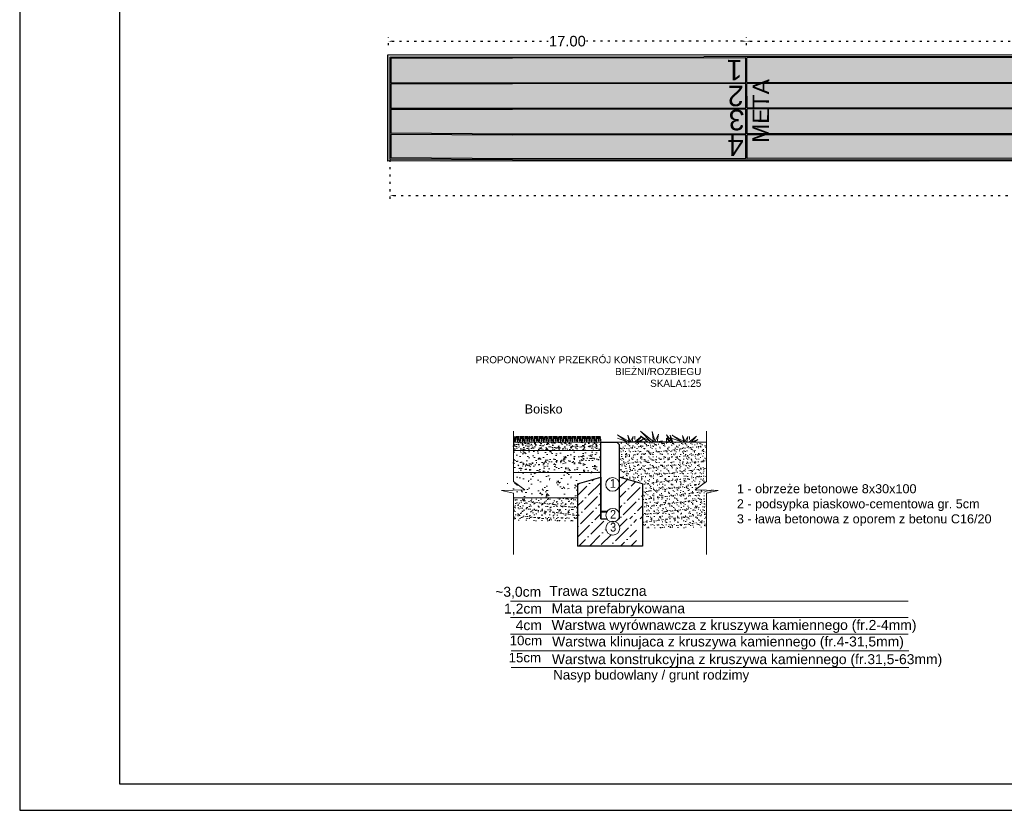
# Model space of a CAD drawing. Header units: millimetres. Extents: x 74583 to 75292, y 11361 to 11727.
# Tile 1 of 85: x 74735 to 74781, y 11653 to 11691. Entities that reach past the tile are written whole.
import ezdxf
from ezdxf.enums import TextEntityAlignment as Align

# ---------------------------------------------------------------- set-up
doc = ezdxf.new("R2010")
doc.units = ezdxf.units.MM
doc.linetypes.add('1', pattern=[0])
doc.linetypes.add('DOT', pattern=[0.25, 0, -0.25])
doc.layers.add('bieżnia', color=7, linetype='Continuous')
for name, color, linetype, lineweight in [('konstrukcja', 165, 'Continuous', 30), ('kresowanie', 137, 'Continuous', 5), ('opisyy', 122, 'Continuous', 5), ('WYMIAROWA', 143, 'Continuous', 5), ('wymiary', 250, 'Continuous', 5), ('wypełnienie', 8, 'Continuous', 5)]:
    doc.layers.add(name, color=color, linetype=linetype, lineweight=lineweight)
doc.styles.add('ARIAL', font='ARIAL.TTF', dxfattribs={"width": 0.9})
doc.styles.add('GENERATED_STYLE_1', font='ARIAL.TTF')
doc.styles.get("Standard").update_dxf_attribs({"font": 'ARIAL.TTF'})
doc.dimstyles.get("Standard").update_dxf_attribs({"dimtxt": 0.5, "dimasz": 0.18, "dimexe": 0.18, "dimexo": 0.0625, "dimgap": 0.09, "dimtad": 0, "dimtih": 1, "dimtoh": 1, "dimzin": 0, "dimdsep": 46, "dimtxsty": 'Standard', "dimcen": 0.09, "dimadec": 0, "dimazin": 0, "dimtfac": 1, "dimtofl": 0, "dimtmove": 0, "dimatfit": 3, "dimfxl": 1, "dimtolj": 1, "dimtzin": 0, "dimarcsym": 0})

# ---------------------------------------------------------------- blocks, each defined once
blk = doc.blocks.new('*D537')
at = {"layer": 'Defpoints', "color": 0, "linetype": '1'}
for p in [(74752.30801524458, 11683.94608738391), (74832.30502565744, 11683.94608738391), (74752.30801524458, 11682.18301977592)]:
    blk.add_point(p, dxfattribs=at)
at = {"layer": 'wymiary', "color": 0, "linetype": 'DOT', "lineweight": -2}
for p, q in [((74752.30801524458, 11683.88358738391), (74752.30801524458, 11682.00301977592)), ((74832.30502565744, 11683.88358738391), (74832.30502565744, 11682.00301977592)), ((74752.48801524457, 11682.18301977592), (74791.37340994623, 11682.18301977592)), ((74832.12502565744, 11682.18301977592), (74793.23963095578, 11682.18301977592))]:
    blk.add_line(p, q, dxfattribs=at)
at = {"layer": 'wymiary', "color": 0, "linetype": '1'}
for points in [[(74752.48801524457, 11682.21301977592), (74752.48801524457, 11682.15301977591), (74752.30801524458, 11682.18301977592)], [(74832.12502565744, 11682.15301977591), (74832.12502565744, 11682.21301977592), (74832.30502565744, 11682.18301977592)]]:
    blk.add_solid(points, dxfattribs=at)
at = {"layer": 'wymiary', "color": 0, "linetype": '1', "lineweight": 9, "insert": (74792.306520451, 11682.18301977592), "char_height": 0.5, "attachment_point": 5}
blk.add_mtext('\\A1;80.00', dxfattribs=at)
blk = doc.blocks.new('*D539')
at = {"layer": 'Defpoints', "color": 0, "linetype": '1'}
for p in [(74769.23248638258, 11689.51454403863), (74769.23248638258, 11689.25806487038), (74829.2372997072, 11688.82078299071)]:
    blk.add_point(p, dxfattribs=at)
at = {"layer": 'wymiary', "color": 0, "linetype": 'DOT', "lineweight": -2}
for p, q in [((74769.23248638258, 11689.32056487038), (74769.23248638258, 11689.69454403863)), ((74769.41248638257, 11689.51454403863), (74798.30075934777, 11689.51454403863)), ((74829.0572997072, 11689.51454403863), (74800.16902674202, 11689.51454403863)), ((74829.2372997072, 11688.88328299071), (74829.2372997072, 11689.69454403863))]:
    blk.add_line(p, q, dxfattribs=at)
at = {"layer": 'wymiary', "color": 0, "linetype": '1'}
for points in [[(74769.41248638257, 11689.54454403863), (74769.41248638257, 11689.48454403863), (74769.23248638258, 11689.51454403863)], [(74829.0572997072, 11689.48454403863), (74829.0572997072, 11689.54454403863), (74829.2372997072, 11689.51454403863)]]:
    blk.add_solid(points, dxfattribs=at)
at = {"layer": 'wymiary', "color": 0, "linetype": '1', "lineweight": 9, "insert": (74799.2348930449, 11689.51454403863), "char_height": 0.5, "attachment_point": 5}
blk.add_mtext('\\A1;60.00', dxfattribs=at)
blk = doc.blocks.new('*D540')
at = {"layer": 'Defpoints', "color": 0, "linetype": '1'}
for p in [(74752.22946960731, 11689.51454403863), (74752.22946960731, 11689.2629597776), (74769.23248638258, 11689.25806487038)]:
    blk.add_point(p, dxfattribs=at)
at = {"layer": 'wymiary', "color": 0, "linetype": 'DOT', "lineweight": -2}
for p, q in [((74752.22946960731, 11689.3254597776), (74752.22946960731, 11689.69454403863)), ((74752.4094696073, 11689.51454403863), (74759.82174197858, 11689.51454403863)), ((74769.05248638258, 11689.51454403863), (74761.6402140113, 11689.51454403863)), ((74769.23248638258, 11689.32056487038), (74769.23248638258, 11689.69454403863))]:
    blk.add_line(p, q, dxfattribs=at)
at = {"layer": 'wymiary', "color": 0, "linetype": '1'}
for points in [[(74752.4094696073, 11689.54454403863), (74752.4094696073, 11689.48454403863), (74752.22946960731, 11689.51454403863)], [(74769.05248638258, 11689.48454403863), (74769.05248638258, 11689.54454403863), (74769.23248638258, 11689.51454403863)]]:
    blk.add_solid(points, dxfattribs=at)
at = {"layer": 'wymiary', "color": 0, "linetype": '1', "lineweight": 9, "insert": (74760.73097799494, 11689.51454403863), "char_height": 0.5, "attachment_point": 5}
blk.add_mtext('\\A1;17.00', dxfattribs=at)

msp = doc.modelspace()

# ---------------------------------------------------------------- hatches: boundary and pattern name
at = {"layer": 'kresowanie'}
h = msp.add_hatch(dxfattribs=at)
h.set_pattern_fill('AR-CONC', scale=0.0022, style=0)
h.set_pattern_definition([(130, (156785.6873034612, -858.4276635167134), (-0.4008062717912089, -0.0350659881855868), [0.04190999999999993, -0.4610099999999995]), (184.9999999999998, (156785.6873034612, -858.4276635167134), (0.07753421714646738, 0.420324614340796), [0.033528, -0.368808]), (79.549, (156785.6539030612, -858.4305856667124), (-0.3232735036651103, 0.3852567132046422), [0.03561800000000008, -0.3917980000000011]), (133.8158, (156785.6873034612, -858.3159035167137), (-0.5963738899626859, -0.09249312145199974), [0.062865, -0.6915150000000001]), (83.3644, (156785.6376056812, -858.3236112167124), (-0.5222893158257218, 0.5443362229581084), [0.05342700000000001, -0.587697]), (188.8159999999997, (156785.6873034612, -858.3159035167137), (-0.5222901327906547, 0.5443352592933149), [0.05029200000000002, -0.5532120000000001]), (159, (156785.6314234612, -858.3438435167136), (-0.3335527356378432, -0.2249841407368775), [0.04191, -0.4610100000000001]), (214, (156785.6314234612, -858.3438435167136), (-0.1359644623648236, 0.4052135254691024), [0.033528, -0.368808]), (108.5486, (156785.6036275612, -858.3625921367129), (-0.4695162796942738, 0.1802302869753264), [0.03561799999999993, -0.3917979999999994]), (142.5, (156785.6873034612, -858.4276635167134), (-0.006794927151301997, 0.1860210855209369), [0, -0.3643375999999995, 0, -0.3743959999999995, 0, -0.3702049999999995]), (172.5, (156785.6873034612, -858.4276635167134), (-0.1470032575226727, 0.2203972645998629), [0, -0.2134615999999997, 0, -0.3559555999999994, 0, -0.1410969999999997]), (212.5, (156785.8119158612, -858.4276635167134), (-0.2982993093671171, -0.01260323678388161), [0, -0.1396999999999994, 0, -0.4358639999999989, 0, -0.5783579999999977]), (222.4999999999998, (156785.8677958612, -858.4276635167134), (-0.3258841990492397, 0.05593828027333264), [0, -0.18161, 0, -0.2894583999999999, 0, -0.410718])])
h.paths.add_polyline_path([(74758.16548989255, 11670.46786128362), (74760.40340295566, 11670.46786128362), (74760.40340295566, 11670.08286128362), (74758.16548989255, 11670.08286128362)])
h.paths.add_polyline_path([(74760.40340295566, 11670.46786128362), (74762.31085052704, 11670.46786128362), (74762.31085052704, 11670.08286128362), (74760.40340295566, 11670.08286128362)])
h = msp.add_hatch(dxfattribs=at)
h.set_pattern_fill('AR-SAND', scale=0.005500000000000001, style=0)
h.set_pattern_definition([(37.49999999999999, (69267.02673499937, 8999.854455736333), (-0.008800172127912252, 0.2691772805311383), [0, -0.212344, 0, -0.23749, 0, -0.2270125]), (7.500000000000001, (69267.02673499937, 8999.854455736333), (0.2472378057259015, 0.3942538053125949), [0, -0.1145539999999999, 0, -0.1913889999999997, 0, -0.07334249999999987]), (327.5, (69266.85490399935, 8999.854455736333), (0.4350458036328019, 0.0007904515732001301), [0, -0.06985000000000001, 0, -0.25146, 0, -0.328295]), (317.5, (69266.85490399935, 8999.854455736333), (0.4199560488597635, 0.1226111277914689), [0, -0.034925, 0, -0.164846, 0, -0.188595])])
h.paths.add_polyline_path([(74763.08292208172, 11670.46786128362), (74763.19292208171, 11670.35786128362), (74763.19292208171, 11668.81786128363), (74764.29292208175, 11668.48786128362), (74764.29292208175, 11666.39786128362), (74767.33828271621, 11666.39786128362), (74767.3382827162, 11668.04399129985), (74767.89815113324, 11668.18479316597), (74766.7942573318, 11668.21618826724), (74767.3382827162, 11668.60719876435), (74767.3382827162, 11670.46786128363)])
h = msp.add_hatch(dxfattribs=at)
h.set_pattern_fill('AR-CONC', scale=0.0033, style=0)
h.set_pattern_definition([(130, (156785.6873034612, -858.4276635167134), (-0.6012094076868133, -0.0525989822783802), [0.06286499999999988, -0.691514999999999]), (184.9999999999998, (156785.6873034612, -858.4276635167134), (0.1163013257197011, 0.630486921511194), [0.05029200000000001, -0.5532119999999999]), (79.549, (156785.6372028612, -858.4320467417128), (-0.4849102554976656, 0.5778850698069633), [0.05342700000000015, -0.5876970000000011]), (133.8158, (156785.6873034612, -858.2600235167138), (-0.8945608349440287, -0.1387396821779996), [0.0942975, -1.0372725]), (83.3644, (156785.6127567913, -858.2715850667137), (-0.7834339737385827, 0.8165043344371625), [0.0801405, -0.8815455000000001]), (188.8159999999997, (156785.6873034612, -858.2600235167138), (-0.783435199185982, 0.8165028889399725), [0.07543800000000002, -0.8298180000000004]), (159, (156785.6034834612, -858.3019335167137), (-0.5003291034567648, -0.3374762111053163), [0.06286500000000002, -0.6915150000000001]), (214, (156785.6034834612, -858.3019335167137), (-0.2039466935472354, 0.6078202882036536), [0.05029200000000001, -0.5532119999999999]), (108.5486, (156785.5617896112, -858.3300564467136), (-0.7042744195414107, 0.2703454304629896), [0.05342699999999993, -0.5876969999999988]), (142.5, (156785.6873034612, -858.4276635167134), (-0.010192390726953, 0.2790316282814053), [0, -0.546506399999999, 0, -0.5615939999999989, 0, -0.5553074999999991]), (172.5, (156785.6873034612, -858.4276635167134), (-0.220504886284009, 0.3305958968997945), [0, -0.3201923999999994, 0, -0.5339333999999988, 0, -0.2116454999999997]), (212.5, (156785.8742220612, -858.4276635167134), (-0.4474489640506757, -0.01890485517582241), [0, -0.2095499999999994, 0, -0.6537959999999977, 0, -0.8675369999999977]), (222.4999999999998, (156785.9580420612, -858.4276635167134), (-0.4888262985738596, 0.08390742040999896), [0, -0.2724149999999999, 0, -0.4341876, 0, -0.6160769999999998])])
h.paths.add_polyline_path([(74762.31085052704, 11670.02786128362), (74762.31085052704, 11669.03786128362), (74758.16548989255, 11669.03786128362), (74758.16548989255, 11670.02786128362)])
h = msp.add_hatch(dxfattribs=at)
h.set_pattern_fill('AR-CONC', scale=0.005500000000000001, style=0)
h.set_pattern_definition([(130, (156941.6870498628, -831.5738318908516), (-1.002015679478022, -0.08766497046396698), [0.1047749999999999, -1.152524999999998]), (184.9999999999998, (156941.6870498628, -831.5738318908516), (0.1938355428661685, 1.05081153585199), [0.08382, -0.9220200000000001]), (79.549, (156941.6035488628, -831.5811372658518), (-0.8081837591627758, 0.9631417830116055), [0.08904500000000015, -0.9794950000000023]), (133.8158, (156941.6870498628, -831.2944318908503), (-1.490934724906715, -0.2312328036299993), [0.1571625, -1.7287875]), (83.3644, (156941.5628054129, -831.3137011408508), (-1.305723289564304, 1.360840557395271), [0.1335675, -1.4692425]), (188.8159999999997, (156941.6870498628, -831.2944318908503), (-1.305725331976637, 1.360838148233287), [0.12573, -1.38303]), (159, (156941.5473498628, -831.3642818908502), (-0.8338818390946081, -0.5624603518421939), [0.104775, -1.152525]), (214, (156941.5473498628, -831.3642818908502), (-0.3399111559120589, 1.013033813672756), [0.08382, -0.9220200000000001]), (108.5486, (156941.4778601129, -831.4111534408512), (-1.173790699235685, 0.450575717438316), [0.08904499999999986, -0.9794949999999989]), (142.5, (156941.6870498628, -831.5738318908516), (-0.01698731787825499, 0.4650527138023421), [0, -0.910843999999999, 0, -0.9359899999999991, 0, -0.9255124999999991]), (172.5, (156941.6870498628, -831.5738318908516), (-0.3675081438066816, 0.5509931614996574), [0, -0.5336539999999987, 0, -0.8898889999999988, 0, -0.3527424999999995]), (212.5, (156941.9985808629, -831.5738318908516), (-0.7457482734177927, -0.03150809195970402), [0, -0.3492499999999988, 0, -1.089659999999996, 0, -1.445894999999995]), (222.4999999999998, (156942.1382808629, -831.5738318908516), (-0.8147104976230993, 0.1398457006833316), [0, -0.454025, 0, -0.7236459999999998, 0, -1.026795])])
h.paths.add_polyline_path([(74761.21085052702, 11668.81786128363), (74761.210850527, 11667.82786128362), (74758.16548989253, 11667.82786128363), (74758.16548989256, 11668.37399129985), (74757.60562147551, 11668.51479316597), (74758.70951527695, 11668.54618826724), (74758.16548989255, 11668.93719876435), (74758.16548989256, 11669.03786128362), (74761.94418386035, 11669.03786128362)])
h = msp.add_hatch(dxfattribs=at)
h.set_pattern_fill('AR-SAND', scale=0.005500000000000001, style=0)
h.set_pattern_definition([(142.5, (80258.47703760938, 9000.184455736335), (0.008800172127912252, 0.2691772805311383), [0, -0.2123439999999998, 0, -0.2374899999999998, 0, -0.2270124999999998]), (172.5, (80258.47703760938, 9000.184455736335), (-0.2472378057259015, 0.3942538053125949), [0, -0.1145539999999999, 0, -0.1913889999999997, 0, -0.07334249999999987]), (212.5, (80258.64886860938, 9000.184455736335), (-0.4350458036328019, 0.0007904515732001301), [0, -0.06984999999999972, 0, -0.2514599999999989, 0, -0.3282949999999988]), (222.4999999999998, (80258.64886860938, 9000.184455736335), (-0.4199560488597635, 0.1226111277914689), [0, -0.03492499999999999, 0, -0.1648459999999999, 0, -0.188595])])
h.paths.add_polyline_path([(74761.210850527, 11667.82786128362), (74761.210850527, 11666.72786128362), (74758.16548989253, 11666.72786128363), (74758.16548989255, 11667.82786128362)])
at = {"layer": 'wymiary'}
h = msp.add_hatch(dxfattribs=at)
h.set_pattern_fill('AR-SAND', color=20, scale=0.009999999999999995, angle=60.54389441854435, style=0)
h.set_pattern_definition([(98.0438944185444, (74906.90819483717, 11766.95264038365), (-0.4340163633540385, 0.2267402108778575), [0, -0.3860799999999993, 0, -0.4317999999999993, 0, -0.4127499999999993]), (68.04389441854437, (74906.90819483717, 11766.95264038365), (-0.403106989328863, 0.7439181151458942), [0, -0.2082799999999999, 0, -0.3479799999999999, 0, -0.13335]), (28.0438944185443, (74906.75456022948, 11766.68060607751), (0.3877243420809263, 0.6894496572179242), [0, -0.1269999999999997, 0, -0.4571999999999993, 0, -0.5968999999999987]), (18.04389441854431, (74906.75456022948, 11766.68060607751), (0.1813721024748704, 0.7744805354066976), [0, -0.06349999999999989, 0, -0.2997199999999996, 0, -0.3428999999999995])])
h.paths.add_polyline_path([(74752.20726019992, 11688.86293588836), (74832.35392407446, 11688.93252985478), (74832.35837044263, 11683.84463714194), (74758.02068510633, 11683.78592461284), (74752.21218424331, 11683.81323027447)])
at = {"layer": 'wypełnienie'}
h = msp.add_hatch(dxfattribs=at)
h.set_pattern_fill('ANSI36', scale=0.11, style=0)
h.set_pattern_definition([(45, (-7260.183530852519, -858.7576635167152), (0.1852177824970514, 0.6791318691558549), [0.8731250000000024, -0.1746250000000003, 0, -0.1746250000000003])])
edge = h.paths.add_edge_path()
edge.add_line((74762.31292208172, 11668.81786128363), (74761.21292208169, 11668.48786128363))
edge.add_line((74761.2129220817, 11668.48786128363), (74761.2129220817, 11665.53640657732))
edge.add_line((74761.2129220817, 11665.53640657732), (74764.01756554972, 11665.53640657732))
edge.add_line((74764.01756554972, 11665.53640657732), (74764.01756554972, 11666.83786128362))
edge.add_line((74764.01756554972, 11666.83786128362), (74763.16959812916, 11666.83786128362))
edge.add_arc((74762.88533968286, 11667.0007999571), 0.3276459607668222, 291.15745722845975, 330.1784024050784, ccw=False)
edge.add_arc((74762.8886473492, 11666.38842028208), 0.3276459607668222, 111.1574572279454, 69.46148388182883, ccw=False)
edge.add_arc((74762.88533968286, 11667.0007999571), 0.3276459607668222, 209.8215975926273, 249.4614838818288, ccw=False)
edge.add_line((74762.60108123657, 11666.83786128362), (74762.31292208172, 11666.83786128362))
edge.add_line((74762.31292208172, 11666.83786128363), (74762.31292208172, 11668.81786128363))
h = msp.add_hatch(dxfattribs=at)
h.set_pattern_fill('ANSI36', scale=0.11, style=0)
h.set_pattern_definition([(45, (-7282.783063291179, -858.7576635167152), (0.1852177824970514, 0.6791318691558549), [0.8731250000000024, -0.1746250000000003, 0, -0.1746250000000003])])
h.paths.add_polyline_path([(74764.29292208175, 11668.48786128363), (74763.1929220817, 11668.81786128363), (74763.1929220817, 11668.56309850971, -0.07360034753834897), (74763.20696838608, 11668.46819260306, -0.07360034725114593), (74763.1929220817, 11668.37328669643), (74763.1929220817, 11667.11369346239, -0.08816977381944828), (74763.21298564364, 11667.00079995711, -0.08816977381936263), (74763.1929220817, 11666.88790645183), (74763.1929220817, 11666.83786128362), (74764.29292208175, 11666.83786128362)])

# ---------------------------------------------------------------- linework, layer by layer
at = {"lineweight": 30}
for p, q in [((74752.20708226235, 11688.86497105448, 0.2221362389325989), (74832.35392407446, 11688.93252985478, -0.06985869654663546)), ((74832.3583643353, 11683.85776893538, -0.06985869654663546), (74752.21158378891, 11683.81809238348, -0.06985869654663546))]:
    msp.add_line(p, q, dxfattribs=at)
at = {"color": 250, "lineweight": 30, "ltscale": 10}
msp.add_line((74752.21158378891, 11683.81809238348, -0.06985869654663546), (74752.20708226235, 11688.86497105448, -0.06985869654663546), dxfattribs=at)
at = {"color": 7}
for p, q in [((74752.31345448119, 11688.76184784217, -0.06985869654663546), (74767.20391240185, 11688.77249554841, -0.06985869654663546)), ((74758.11720480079, 11688.7166197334, -0.06985869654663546), (74752.36347623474, 11688.71236786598, 0.2221362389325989)), ((74769.20753294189, 11688.72522899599, -0.06985869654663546), (74758.11720480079, 11688.7166197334, -0.06985869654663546)), ((74832.25813459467, 11688.82486792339, -0.06985869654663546), (74767.20391240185, 11688.77249554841, -0.06985869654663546)), ((74820.21716820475, 11688.76482704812, -0.06985869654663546), (74769.25753280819, 11688.7252678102, -0.06985869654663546)), ((74752.36465146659, 11687.54187820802, 0.1431684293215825), (74758.11803195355, 11687.5447673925, -0.06985869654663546)), ((74758.1180660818, 11687.49641709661, -0.06985869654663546), (74752.36470082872, 11687.49271525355, 0.1437392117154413)), ((74758.11803195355, 11687.5447673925, -0.06985869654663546), (74769.20864346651, 11687.55211028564, -0.06985869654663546)), ((74769.2086893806, 11687.50360828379, -0.06985869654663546), (74758.1180660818, 11687.49641709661, -0.06985869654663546)), ((74760.16802989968, 11687.54840134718), (74760.16802977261, 11687.54858149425)), ((74760.21802988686, 11687.54843374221), (74760.21802975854, 11687.54861693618)), ((74769.25864333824, 11687.55214338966, -0.06985869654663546), (74820.21802604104, 11687.58588268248)), ((74820.2180618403, 11687.53668289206), (74769.25868925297, 11687.50364070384, -0.06985869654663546)), ((74758.11889203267, 11686.32626689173, -0.06985869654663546), (74752.36587651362, 11686.32177439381, 0.1437469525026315)), ((74758.11892732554, 11686.27626689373, -0.06985869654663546), (74752.36592671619, 11686.27177440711, 0.1436385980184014)), ((74769.20979570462, 11686.33492695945, -0.06985869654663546), (74758.11889203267, 11686.32626689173, -0.06985869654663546)), ((74769.20984303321, 11686.28493071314, -0.06985869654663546), (74758.11892732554, 11686.27626689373, -0.06985869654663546)), ((74820.21890729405, 11686.37475620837), (74769.2597955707, 11686.33496600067, -0.06985869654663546)), ((74820.21894366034, 11686.32477716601), (74769.2598428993, 11686.28496977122, -0.06985869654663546)), ((74820.2197949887, 11685.15477679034), (74769.26095076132, 11685.11466372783, -0.06985869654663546)), ((74758.11975343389, 11685.10589381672, -0.01765624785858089), (74752.36706330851, 11685.13976839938, 0.1578432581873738)), ((74758.11978873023, 11685.05588841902, -0.01693328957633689), (74752.36711414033, 11685.08914166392, 0.1581392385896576)), ((74769.21095089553, 11685.11462436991, -0.06985869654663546), (74758.11975343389, 11685.10589381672, -0.06985869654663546)), ((74769.21099822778, 11685.06462426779, -0.06985869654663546), (74758.11978873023, 11685.05588841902, -0.06985869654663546)), ((74820.21983135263, 11685.10480098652), (74769.26099809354, 11685.06466364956, -0.06985869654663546)), ((74758.12060259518, 11683.88465695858, -0.06985869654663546), (74752.3184039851, 11683.91855988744, 0.2221362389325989)), ((74758.12057907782, 11683.93617872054, -0.000744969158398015), (74752.36823871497, 11683.9691048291, 0.1618086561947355)), ((74769.21205820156, 11683.94490567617, -0.06985869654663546), (74758.12057907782, 11683.93617872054, -0.06985869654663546)), ((74758.12061544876, 11683.8846508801, -0.06985869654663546), (74832.2617540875, 11683.94421424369, -0.06985869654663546)), ((74760.17061288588, 11683.88900291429), (74760.17061287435, 11683.88902433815)), ((74760.22061287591, 11683.8890382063), (74760.22061286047, 11683.88905585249)), ((74820.22064612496, 11683.98504045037, -0.06985869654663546), (74769.26205806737, 11683.94494501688, -0.06985869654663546))]:
    msp.add_line(p, q, dxfattribs=at)
at = {"color": 250, "ltscale": 10}
for p, q in [((74752.3183163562, 11683.91959111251, -0.06985869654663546), (74752.31345448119, 11688.76184784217, -0.06985869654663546)), ((74752.36342651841, 11688.76188357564, -0.06985869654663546), (74752.36342482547, 11688.76356967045, -0.06985869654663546)), ((74752.36465146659, 11687.54187820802, -0.06985869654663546), (74752.36347623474, 11688.71236786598, -0.06985869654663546)), ((74769.20864346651, 11687.55211028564, -0.06985869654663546), (74769.20753294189, 11688.72522899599, -0.06985869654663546)), ((74769.25864333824, 11687.55214338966, -0.06985869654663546), (74769.25753280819, 11688.7252678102, -0.06985869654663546)), ((74752.36587651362, 11686.32177439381, -0.06985869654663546), (74752.36470082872, 11687.49271525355, -0.06985869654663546)), ((74769.20979570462, 11686.33492695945, -0.06985869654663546), (74769.2086893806, 11687.50360828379, -0.06985869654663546)), ((74769.2597955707, 11686.33496600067, -0.06985869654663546), (74769.25868925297, 11687.50364070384, -0.06985869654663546)), ((74752.36706330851, 11685.13976839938, -0.06985869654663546), (74752.36592671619, 11686.27177440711, -0.06985869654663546)), ((74769.21095089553, 11685.11462436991, -0.06985869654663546), (74769.20984303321, 11686.28493071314, -0.06985869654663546)), ((74769.26095076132, 11685.11466372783, -0.06985869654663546), (74769.2598428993, 11686.28496977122, -0.06985869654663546)), ((74752.36823871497, 11683.9691048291, -0.06985869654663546), (74752.36711414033, 11685.08914166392, -0.06985869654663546)), ((74769.21205820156, 11683.94490567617, -0.06985869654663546), (74769.21099822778, 11685.06462426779, -0.06985869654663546)), ((74769.26205806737, 11683.94494501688, -0.06985869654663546), (74769.26099809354, 11685.06466364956, -0.06985869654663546))]:
    msp.add_line(p, q, dxfattribs=at)
at = {"color": 7}
for points in [[(74839.72536127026, 11652.98880760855), (74839.72536127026, 11727.23880760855), (74734.72536127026, 11727.23880760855), (74734.72536127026, 11652.98880760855)], [(74839.72536127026, 11652.98880760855), (74839.72536127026, 11727.23880760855), (74734.72536127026, 11727.23880760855), (74734.72536127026, 11652.98880760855)], [(74739.46323824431, 11725.98880760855), (74739.46323824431, 11654.23880760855), (74838.47536127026, 11654.23880760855), (74838.47536127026, 11725.98880760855)]]:
    msp.add_lwpolyline(points, close=True, dxfattribs=at)
at = {"layer": 'konstrukcja', "color": 7}
for p, q in [((74762.31292208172, 11666.83786128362), (74762.3129220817, 11670.46786128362)), ((74762.3129220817, 11670.46786128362), (74763.08292208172, 11670.46786128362)), ((74763.19292208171, 11670.35786128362), (74763.08292208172, 11670.46786128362)), ((74763.19292208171, 11670.35786128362), (74763.1929220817, 11666.83786128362)), ((74761.2129220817, 11668.48786128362), (74762.3129220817, 11668.81786128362)), ((74762.3129220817, 11668.81057573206), (74762.3129220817, 11666.83786128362)), ((74764.29292208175, 11668.48786128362), (74763.19292208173, 11668.81786128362)), ((74761.2129220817, 11668.48786128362), (74761.2129220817, 11665.53640657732)), ((74764.29292208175, 11668.48786128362), (74764.29292208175, 11665.53640657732)), ((74762.60348442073, 11667.16786128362), (74762.3129220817, 11667.16786128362)), ((74763.19292208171, 11667.16786128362), (74763.16346031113, 11667.16786128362)), ((74762.3129220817, 11666.83786128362), (74762.61831131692, 11666.83786128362)), ((74762.3129220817, 11666.83786128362), (74762.61831131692, 11666.83786128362)), ((74763.16346031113, 11666.83786128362), (74763.19292208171, 11666.83786128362)), ((74763.16346031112, 11666.83786128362), (74763.19085052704, 11666.83786128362)), ((74764.29292208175, 11666.83786128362), (74764.29292208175, 11665.53640657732)), ((74762.3129220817, 11665.53640657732), (74761.2129220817, 11665.53640657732)), ((74764.29292208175, 11665.53640657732), (74762.3129220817, 11665.53640657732))]:
    msp.add_line(p, q, dxfattribs=at)
at = {"layer": 'konstrukcja', "color": 7, "linetype": 'Continuous', "lineweight": 40}
msp.add_line((74762.60348442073, 11667.16786128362), (74762.3129220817, 11667.16786128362), dxfattribs=at)
at = {"layer": 'opisyy', "color": 7}
for p, q in [((74762.3129220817, 11670.46786128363), (74758.16548989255, 11670.46786128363)), ((74762.3129220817, 11670.61086128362), (74762.3129220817, 11670.46786128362)), ((74758.03345917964, 11662.92699410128), (74776.91270690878, 11662.92699410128)), ((74758.03345917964, 11662.92699410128), (74776.91270690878, 11662.92699410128)), ((74758.03345917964, 11662.14049410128), (74776.91270690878, 11662.14049410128)), ((74758.03345917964, 11662.14049410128), (74776.91270690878, 11662.14049410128)), ((74758.03345917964, 11661.35399410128), (74776.91270690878, 11661.35399410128)), ((74758.03345917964, 11661.35399410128), (74776.91270690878, 11661.35399410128)), ((74758.06915191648, 11660.56987361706), (74776.94839964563, 11660.56987361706)), ((74758.06915191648, 11659.77035631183), (74776.94839964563, 11659.77035631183))]:
    msp.add_line(p, q, dxfattribs=at)
at = {"layer": 'opisyy'}
msp.add_line((74763.44572809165, 11670.48278302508), (74764.52572809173, 11670.48278302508), dxfattribs=at)
at = {"layer": 'opisyy', "color": 7}
for centre in [(74762.8793224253, 11668.46819260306), (74762.88533968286, 11667.00079995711), (74762.8886473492, 11666.38842028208)]:
    msp.add_circle(centre, 0.3276459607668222, dxfattribs=at)
at = {"layer": 'WYMIAROWA', "color": 7, "linetype": 'Continuous', "lineweight": 13}
msp.add_line((74765.58927299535, 11670.48278302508), (74764.72487671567, 11670.48278302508), dxfattribs=at)
at = {"layer": 'wymiary'}
for p, q in [((74763.92986450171, 11670.75878302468), (74763.92986450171, 11670.60278302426)), ((74766.52327947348, 11670.74792869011), (74766.52327947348, 11670.59192868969))]:
    msp.add_line(p, q, dxfattribs=at)
at = {"layer": 'wypełnienie', "color": 7, "lineweight": 13}
for p, q in [((74758.23097012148, 11670.46786128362), (74758.18563141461, 11670.75386128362)), ((74758.25943859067, 11670.46786128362), (74758.30802251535, 11670.75386128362)), ((74758.25943859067, 11670.75386128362), (74758.25943859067, 11670.48044858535)), ((74758.36944911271, 11670.46786128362), (74758.3241104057, 11670.75386128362)), ((74758.36944911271, 11670.46786128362), (74758.41803303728, 11670.75386128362)), ((74758.36944911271, 11670.75386128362), (74758.36944911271, 11670.48044858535)), ((74758.45773729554, 11670.46786128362), (74758.41239858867, 11670.75386128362)), ((74758.48620576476, 11670.46786128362), (74758.53478968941, 11670.75386128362)), ((74758.48620576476, 11670.75386128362), (74758.48620576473, 11670.48044858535)), ((74758.59621628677, 11670.46786128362), (74758.55087757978, 11670.75386128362)), ((74758.59621628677, 11670.46786128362), (74758.64480021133, 11670.75386128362)), ((74758.59621628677, 11670.75386128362), (74758.59621628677, 11670.48044858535)), ((74758.68450446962, 11670.46786128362), (74758.63916576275, 11670.75386128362)), ((74758.71297293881, 11670.46786128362), (74758.76155686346, 11670.75386128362)), ((74758.71297293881, 11670.75386128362), (74758.71297293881, 11670.48044858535)), ((74758.82298346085, 11670.46786128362), (74758.77764475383, 11670.75386128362)), ((74758.82298346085, 11670.46786128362), (74758.87156738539, 11670.75386128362)), ((74758.82298346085, 11670.75386128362), (74758.82298346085, 11670.48044858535)), ((74758.91127164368, 11670.46786128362), (74758.86593293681, 11670.75386128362)), ((74758.9397401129, 11670.46786128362), (74758.98832403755, 11670.75386128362)), ((74758.9397401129, 11670.75386128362), (74758.9397401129, 11670.48044858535)), ((74759.0497506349, 11670.46786128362), (74759.00441192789, 11670.75386128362)), ((74759.0497506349, 11670.46786128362), (74759.09833455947, 11670.75386128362)), ((74759.0497506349, 11670.75386128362), (74759.0497506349, 11670.48044858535)), ((74759.13803881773, 11670.46786128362), (74759.09270011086, 11670.75386128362)), ((74759.16650728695, 11670.46786128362), (74759.2150912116, 11670.75386128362)), ((74759.16650728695, 11670.75386128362), (74759.16650728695, 11670.48044858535)), ((74759.27651780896, 11670.46786128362), (74759.23117910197, 11670.75386128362)), ((74759.27651780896, 11670.46786128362), (74759.32510173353, 11670.75386128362)), ((74759.27651780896, 11670.75386128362), (74759.27651780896, 11670.48044858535)), ((74759.36480599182, 11670.46786128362), (74759.31946728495, 11670.75386128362)), ((74759.393274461, 11670.46786128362), (74759.44185838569, 11670.75386128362)), ((74759.393274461, 11670.75386128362), (74759.393274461, 11670.48044858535)), ((74759.50328498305, 11670.46786128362), (74759.45794627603, 11670.75386128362)), ((74759.50328498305, 11670.46786128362), (74759.55186890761, 11670.75386128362)), ((74759.50328498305, 11670.75386128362), (74759.50328498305, 11670.48044858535)), ((74759.59157316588, 11670.46786128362), (74759.546234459, 11670.75386128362)), ((74759.62004163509, 11670.46786128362), (74759.66862555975, 11670.75386128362)), ((74759.62004163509, 11670.75386128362), (74759.62004163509, 11670.48044858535)), ((74759.7300521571, 11670.46786128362), (74759.68471345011, 11670.75386128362)), ((74759.7300521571, 11670.46786128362), (74759.77863608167, 11670.75386128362)), ((74759.7300521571, 11670.75386128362), (74759.7300521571, 11670.48044858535)), ((74759.81834033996, 11670.46786128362), (74759.77300163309, 11670.75386128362)), ((74759.84680880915, 11670.46786128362), (74759.8953927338, 11670.75386128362)), ((74759.84680880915, 11670.75386128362), (74759.84680880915, 11670.48044858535)), ((74759.95681933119, 11670.46786128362), (74759.91148062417, 11670.75386128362)), ((74759.95681933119, 11670.46786128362), (74760.00540325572, 11670.75386128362)), ((74759.95681933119, 11670.75386128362), (74759.95681933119, 11670.48044858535)), ((74760.04510751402, 11670.46786128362), (74759.99976880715, 11670.75386128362)), ((74760.07357598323, 11670.46786128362), (74760.12215990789, 11670.75386128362)), ((74760.07357598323, 11670.75386128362), (74760.07357598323, 11670.48044858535)), ((74760.18358650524, 11670.46786128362), (74760.13824779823, 11670.75386128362)), ((74760.18358650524, 11670.46786128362), (74760.23217042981, 11670.75386128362)), ((74760.18358650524, 11670.75386128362), (74760.18358650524, 11670.48044858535)), ((74760.27187468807, 11670.46786128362), (74760.2265359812, 11670.75386128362)), ((74760.30034315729, 11670.46786128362), (74760.34892708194, 11670.75386128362)), ((74760.30034315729, 11670.75386128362), (74760.30034315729, 11670.48044858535)), ((74760.4103536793, 11670.46786128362), (74760.36501497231, 11670.75386128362)), ((74760.4103536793, 11670.46786128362), (74760.45893760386, 11670.75386128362)), ((74760.4103536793, 11670.75386128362), (74760.4103536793, 11670.48044858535)), ((74760.49864186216, 11670.46786128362), (74760.45330315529, 11670.75386128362)), ((74760.52711033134, 11670.46786128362), (74760.57569425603, 11670.75386128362)), ((74760.52711033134, 11670.75386128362), (74760.52711033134, 11670.48044858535)), ((74760.63712085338, 11670.46786128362), (74760.59178214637, 11670.75386128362)), ((74760.63712085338, 11670.46786128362), (74760.68570477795, 11670.75386128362)), ((74760.63712085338, 11670.75386128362), (74760.63712085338, 11670.48044858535)), ((74760.72540903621, 11670.46786128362), (74760.68007032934, 11670.75386128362)), ((74760.75387750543, 11670.46786128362), (74760.80246143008, 11670.75386128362)), ((74760.75387750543, 11670.75386128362), (74760.75387750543, 11670.48044858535)), ((74760.86388802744, 11670.46786128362), (74760.81854932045, 11670.75386128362)), ((74760.86388802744, 11670.46786128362), (74760.912471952, 11670.75386128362)), ((74760.86388802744, 11670.75386128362), (74760.86388802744, 11670.48044858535)), ((74760.9521762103, 11670.46786128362), (74760.90683750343, 11670.75386128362)), ((74760.98064467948, 11670.46786128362), (74761.02922860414, 11670.75386128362)), ((74760.98064467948, 11670.75386128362), (74760.98064467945, 11670.48044858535)), ((74761.09065520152, 11670.46786128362), (74761.0453164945, 11670.75386128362)), ((74761.09065520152, 11670.46786128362), (74761.13923912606, 11670.75386128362)), ((74761.09065520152, 11670.75386128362), (74761.09065520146, 11670.48044858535)), ((74761.17894338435, 11670.46786128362), (74761.13360467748, 11670.75386128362)), ((74761.20741185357, 11670.46786128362), (74761.25599577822, 11670.75386128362)), ((74761.20741185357, 11670.75386128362), (74761.20741185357, 11670.48044858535)), ((74761.31742237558, 11670.46786128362), (74761.27208366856, 11670.75386128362)), ((74761.31742237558, 11670.46786128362), (74761.36600630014, 11670.75386128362)), ((74761.31742237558, 11670.75386128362), (74761.31742237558, 11670.48044858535)), ((74761.4057105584, 11670.46786128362), (74761.36037185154, 11670.75386128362)), ((74761.43417902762, 11670.46786128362), (74761.48276295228, 11670.75386128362)), ((74761.43417902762, 11670.75386128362), (74761.43417902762, 11670.48044858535)), ((74761.54418954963, 11670.46786128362), (74761.49885084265, 11670.75386128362)), ((74761.54418954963, 11670.46786128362), (74761.5927734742, 11670.75386128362)), ((74761.54418954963, 11670.75386128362), (74761.54418954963, 11670.48044858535)), ((74761.63247773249, 11670.46786128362), (74761.58713902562, 11670.75386128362)), ((74761.66094620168, 11670.46786128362), (74761.70953012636, 11670.75386128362)), ((74761.66094620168, 11670.75386128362), (74761.66094620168, 11670.48044858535)), ((74761.77095672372, 11670.46786128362), (74761.7256180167, 11670.75386128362)), ((74761.77095672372, 11670.46786128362), (74761.81954064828, 11670.75386128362)), ((74761.77095672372, 11670.75386128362), (74761.77095672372, 11670.48044858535)), ((74761.85924490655, 11670.46786128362), (74761.81390619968, 11670.75386128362)), ((74761.88771337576, 11670.46786128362), (74761.93629730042, 11670.75386128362)), ((74761.88771337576, 11670.75386128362), (74761.88771337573, 11670.48044858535)), ((74761.99772389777, 11670.46786128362), (74761.95238519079, 11670.75386128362)), ((74761.99772389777, 11670.46786128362), (74762.04630782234, 11670.75386128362)), ((74761.99772389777, 11670.75386128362), (74761.99772389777, 11670.48044858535)), ((74762.08601208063, 11670.46786128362), (74762.04067337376, 11670.75386128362)), ((74762.11448054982, 11670.46786128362), (74762.16306447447, 11670.75386128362)), ((74762.11448054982, 11670.75386128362), (74762.11448054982, 11670.48044858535)), ((74762.12727419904, 11670.65138397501), (74762.13924853, 11670.75386128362)), ((74762.22449107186, 11670.46786128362), (74762.17915236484, 11670.75386128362)), ((74762.22449107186, 11670.46786128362), (74762.2730749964, 11670.75386128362)), ((74762.22449107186, 11670.75386128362), (74762.22449107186, 11670.48044858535)), ((74762.23728472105, 11670.65138397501), (74762.24925905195, 11670.75386128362)), ((74762.3129220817, 11670.46786128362), (74762.26433815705, 11670.75386128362)), ((74762.30012843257, 11670.65138397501), (74762.28815410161, 11670.75386128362)), ((74758.16548989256, 11670.46786128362), (74762.3129220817, 11670.46786128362)), ((74758.1827637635, 11670.61086128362), (74758.1827637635, 11670.47415493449)), ((74767.3382827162, 11670.46786128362), (74763.19085052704, 11670.46786128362)), ((74758.16548989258, 11670.08286128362), (74762.31292208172, 11670.08286128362)), ((74758.16548989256, 11669.03786128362), (74762.31292208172, 11669.03786128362)), ((74758.16548989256, 11667.82786128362), (74761.210850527, 11667.82786128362)), ((74763.19085052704, 11666.83786128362), (74763.19085052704, 11666.83786128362))]:
    msp.add_line(p, q, dxfattribs=at)
at = {"layer": 'wypełnienie'}
for p, q in [((74763.57720650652, 11670.49363735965), (74763.11677596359, 11670.66472586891)), ((74763.6906807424, 11670.4945339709), (74763.11853784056, 11670.81890153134)), ((74763.11853784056, 11670.81890153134), (74763.56149493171, 11670.49351321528)), ((74763.59956973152, 11670.80064203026), (74763.72925184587, 11670.49483873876)), ((74763.66081930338, 11670.49429802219), (74763.59956973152, 11670.80064203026)), ((74763.70827684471, 11670.49467300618), (74763.85937677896, 11670.74874820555)), ((74763.85937677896, 11670.74874820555), (74763.80204504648, 11670.49541391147)), ((74763.89743375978, 11670.47786399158), (74764.26626385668, 11670.76122674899)), ((74764.26626385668, 11670.76122674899), (74764.01662829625, 11670.47880580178)), ((74764.20582630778, 11670.75695191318), (74764.53541435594, 11670.48290496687)), ((74764.70774778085, 11670.48426665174), (74764.20582630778, 11670.75695191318)), ((74764.8424234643, 11670.48533078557), (74764.20783988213, 11671.00227122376)), ((74764.20783988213, 11671.00227122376), (74764.69913899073, 11670.4841986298)), ((74766.28409571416, 11670.48367963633), (74765.71195281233, 11670.80804719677)), ((74765.71195281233, 11670.80804719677), (74766.15490990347, 11670.48265888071)), ((74766.19298470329, 11670.78978769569), (74766.32266681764, 11670.48398440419)), ((74766.25423427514, 11670.48344368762), (74766.19298470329, 11670.78978769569)), ((74766.30169181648, 11670.48381867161), (74766.45279175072, 11670.73789387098)), ((74766.45279175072, 11670.73789387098), (74766.39546001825, 11670.4845595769)), ((74766.49084873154, 11670.46700965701), (74766.85967882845, 11670.75037241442)), ((74766.85967882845, 11670.75037241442), (74766.61004326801, 11670.46795146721)), ((74763.77800617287, 11670.49522396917), (74764.02966675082, 11670.47034208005)), ((74764.02966675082, 11670.47034208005), (74763.8570600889, 11670.49584861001)), ((74764.01315798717, 11670.47877838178), (74764.33291507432, 11670.61053965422)), ((74764.33291507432, 11670.61053965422), (74764.15769023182, 11670.47992039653)), ((74766.17062147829, 11670.48278302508), (74765.71019093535, 11670.65387153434)), ((74766.37142114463, 11670.4843696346), (74766.62308172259, 11670.45948774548)), ((74766.62308172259, 11670.45948774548), (74766.45047506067, 11670.48499427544)), ((74766.60657295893, 11670.46792404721), (74766.92633004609, 11670.59968531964)), ((74766.92633004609, 11670.59968531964), (74766.75110520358, 11670.46906606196))]:
    msp.add_line(p, q, dxfattribs=at)
at = {"layer": 'wypełnienie', "color": 7}
for p, q in [((74764.75759061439, 11670.98140322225), (74764.90137033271, 11670.4857965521)), ((74764.8254985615, 11670.48519705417), (74764.75759061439, 11670.98140322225)), ((74764.88928181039, 11670.48570103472), (74765.05451295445, 11670.85297744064)), ((74765.05451295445, 11670.85297744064), (74764.99181942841, 11670.48651123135)), ((74765.43326427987, 11670.66472586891), (74765.43560719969, 11670.49238823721)), ((74765.593694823, 11670.49363735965), (74765.43326427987, 11670.66472586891)), ((74765.70716905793, 11670.4945339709), (74765.43502615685, 11670.81890153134)), ((74765.43502615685, 11670.81890153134), (74765.57798324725, 11670.49351321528)), ((74765.6358650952, 11670.74874820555), (74765.57853336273, 11670.49541391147)), ((74765.61605804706, 11670.80064203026), (74765.74574016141, 11670.49483873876)), ((74765.67730761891, 11670.49429802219), (74765.61605804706, 11670.80064203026)), ((74765.72476516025, 11670.49467300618), (74765.6358650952, 11670.74874820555)), ((74762.26595794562, 11670.36926548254), (74762.2766468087, 11670.34645708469)), ((74763.08292208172, 11670.46786128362), (74767.3382827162, 11670.46786128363)), ((74764.97767045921, 11670.48639943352), (74765.24913006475, 11670.5347990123)), ((74765.24913006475, 11670.5347990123), (74765.06294382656, 11670.48707321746)), ((74765.80615506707, 11670.47034208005), (74765.63354840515, 11670.49584861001))]:
    msp.add_line(p, q, dxfattribs=at)
for points in [[(74758.16756144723, 11670.99803894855), (74758.16756144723, 11668.60719876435), (74758.71158683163, 11668.21618826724), (74757.6076930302, 11668.18479316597), (74758.16756144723, 11668.04399129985), (74758.16756144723, 11665.13672128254)], [(74767.3382827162, 11670.99803894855), (74767.3382827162, 11668.60719876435), (74766.7942573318, 11668.21618826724), (74767.89815113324, 11668.18479316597), (74767.3382827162, 11668.04399129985), (74767.3382827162, 11665.13672128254)]]:
    msp.add_lwpolyline(points, dxfattribs=at)

# ---------------------------------------------------------------- texts
at = {"color": 7, "style": 'GENERATED_STYLE_1'}
msp.add_text('META', height=0.7808000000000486, rotation=89.67391979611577, dxfattribs=at).set_placement((74770.30481005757, 11686.1994376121, 0.03199999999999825), align=Align.CENTER)
at = {"layer": 'bieżnia', "color": 7, "linetype": 'Continuous', "style": 'GENERATED_STYLE_1'}
for s, p in [('1', (74768.66704333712, 11688.62836354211, 0.03999999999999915)), ('2', (74768.72661469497, 11687.40388622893, 0.03999999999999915)), ('3', (74768.77146413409, 11686.25976165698, 0.03999999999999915)), ('4', (74768.72064890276, 11685.04376097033, 0.03999999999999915))]:
    msp.add_text(s, height=0.9760000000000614, rotation=179.6739196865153, dxfattribs=at).set_placement(p, align=Align.CENTER)
at = {"layer": 'opisyy', "color": 7, "lineweight": -2, "insert": (74767.08950561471, 11674.55563589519), "char_height": 0.336, "width": 11.03549122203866, "attachment_point": 3, "style": 'ARIAL'}
msp.add_mtext('{\\W1;PROPONOWANY PRZEKRÓJ KONSTRUKCYJNY BIEŻNI/ROZBIEGU\\P SKALA1:25}', dxfattribs=at)
at = {"layer": 'opisyy', "color": 7, "attachment_point": 1, "style": 'ARIAL'}
for s, insert, char_height, width in [('       {\\W1;Boisko }', (74757.65623883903, 11672.26285791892), 0.429, 15.66350170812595), ('\\pxql;1', (74762.74979405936, 11668.71832616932), 0.4125, 0.2141197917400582), ('{\\W1;1 - obrzeże betonowe 8x30x100\\P2 - podsypka piaskowo-cementowa gr. 5cm\\P3 - ława betonowa z oporem z betonu C16/20}', (74768.77974731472, 11668.47555266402), 0.429, 12.24966059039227), ('\\pxql;2', (74762.75581131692, 11667.25093352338), 0.4125, 0.2701489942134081), ('\\pxql;3', (74762.75911898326, 11666.63855384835), 0.4125, 0.09918323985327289), ('\\pxqr;{\\W1;~3,0cm}', (74754.42104762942, 11663.60252354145), 0.4719000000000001, 5.064583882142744), ('       {\\W1;Trawa sztuczna }', (74758.71994831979, 11663.64596869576), 0.4719000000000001, 17.22985187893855), ('\\pxqr;{\\W1;1,2cm}', (74754.45674036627, 11662.8041259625), 0.4719000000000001, 5.064583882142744), ('{\\W1;\\C0;Mata prefabrykowana}', (74759.9805526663, 11662.813241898), 0.4719, 18.9278090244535), ('\\pxqr;{\\W1;4cm}', (74754.45674036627, 11662.01888575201), 0.4719000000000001, 5.064583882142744), ('{\\W1;Warstwa wyrównawcza z kruszywa kamiennego (fr.2-4mm)}', (74759.9805526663, 11662.02800168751), 0.4719000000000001, 18.9278090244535), ('\\pxqr;{\\W1;10cm}', (74754.69488334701, 11661.27826533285), 0.4504403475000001, 4.834271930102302), ('{\\W1;Warstwa klinujaca z kruszywa kamiennego (fr.4-31,5mm)}', (74760.00389228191, 11661.24150168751), 0.4719000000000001, 18.9278090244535), ('\\pxqr;{\\W1;15cm}', (74754.64606392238, 11660.46702488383), 0.4504403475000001, 4.834271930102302), ('\\pxql;{\\W1;Nasyp budowlany / grunt rodzimy }', (74760.06056950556, 11659.64901622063), 0.4504403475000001, 20.03106607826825)]:
    msp.add_mtext(s, dxfattribs=dict(at, insert=insert, char_height=char_height, width=width))
at = {"layer": 'opisyy', "color": 7, "insert": (74759.9933581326, 11660.40224414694), "char_height": 0.4719000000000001, "attachment_point": 1, "style": 'ARIAL'}
msp.add_mtext('{\\W1;Warstwa konstrukcyjna z kruszywa kamiennego (fr.31,5-63mm)}', dxfattribs=at)

# ---------------------------------------------------------------- dimensions: what is measured, and where the dimension line sits
at = {"layer": 'wymiary', "color": 0, "linetype": '1', "lineweight": 9}
for base, p1, p2, override, picture, middle in [((74752.22946960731, 11689.51454403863), (74769.23248638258, 11689.25806487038), (74752.22946960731, 11689.2629597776), {"dimtmove": 1}, '*D540', (74760.73097799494, 11689.51454403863)), ((74769.23248638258, 11689.51454403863), (74829.2372997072, 11688.82078299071), (74769.23248638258, 11689.25806487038), {"dimtmove": 1}, '*D539', (74799.2348930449, 11689.51454403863)), ((74752.30801524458, 11682.18301977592), (74832.30502565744, 11683.94608738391), (74752.30801524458, 11683.94608738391), {"dimscale": 1}, '*D537', (74792.306520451, 11682.18301977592))]:
    dim = msp.add_linear_dim(base=base, p1=p1, p2=p2, dimstyle='Standard', override=override, dxfattribs=at)
    dim.commit()
    dim.dimension.update_dxf_attribs({"geometry": picture, "text_midpoint": middle})

doc.saveas('drawing.dxf')
